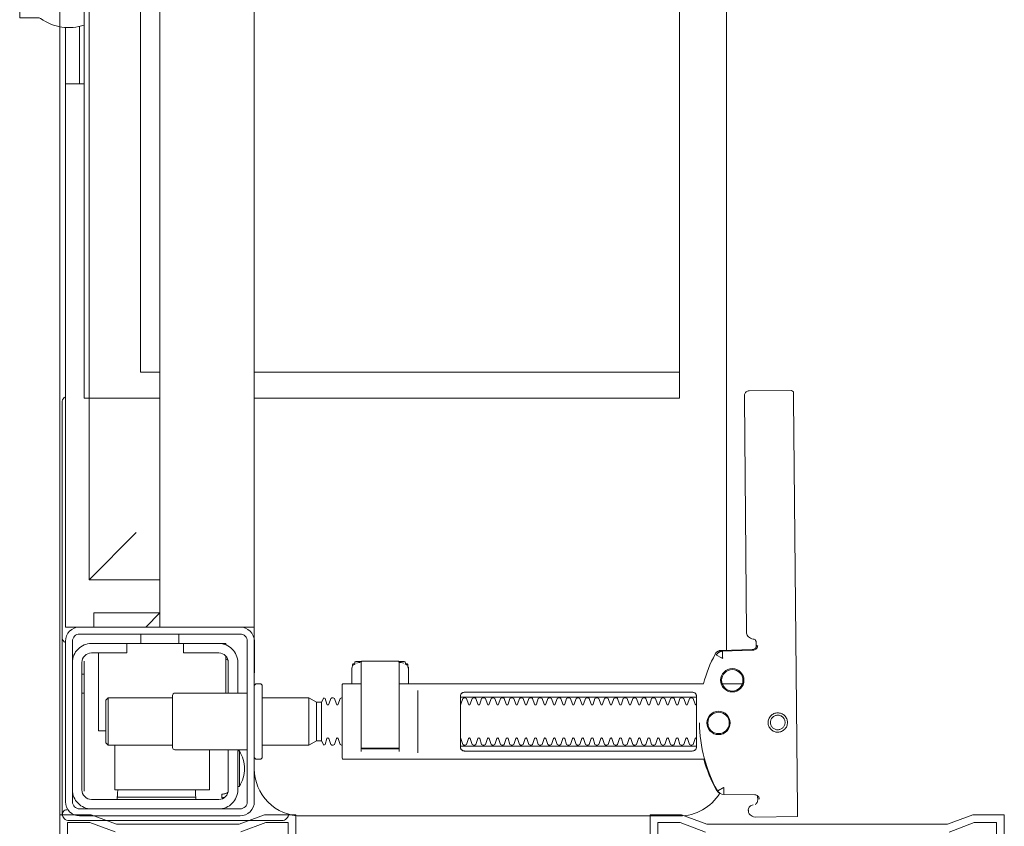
# Model space of a CAD drawing. Header units: millimetres. Extents: x -13532 to 2392, y -5241 to 5322.
# Tile 33 of 256: x -7787 to -7766, y -3863 to -3846. Entities that reach past the tile are written whole.
import ezdxf
from ezdxf.enums import TextEntityAlignment as Align

# ---------------------------------------------------------------- set-up
doc = ezdxf.new("R2010")
doc.units = ezdxf.units.MM
doc.layers.add('GK - ŚRODEK - AGP1', color=32, linetype='Continuous', lineweight=5)
for name, color, linetype, lineweight, true_color in [('Meble - AGP1', 7, 'Continuous', 15, 0x999999), ('OPISY - AGP1', 7, 'Continuous', 5, 0x000000), ('profil - AGP1', 7, 'Continuous', 5, 0x3f3f3f), ('WYMIARY - AGP1', 7, 'Continuous', 5, 0x716d5a), ('Wyposazenie Wew - Urzadzenia Sanitarne', 7, 'Continuous', 9, 0xa0a0a0)]:
    doc.layers.add(name, color=color, linetype=linetype, lineweight=lineweight, true_color=true_color)
doc.styles.add('ROMANS15', font='simplex.shx', dxfattribs={"width": 0.9, "height": 15})

# ---------------------------------------------------------------- blocks, each defined once
blk = doc.blocks.new('ROCA Victoria Rimless_Miska ustępowa')
at = {"layer": 'Meble - AGP1'}
for points in [[(-20.038, 15.064), (-20.051, 14.165)], [(-19.889, 15.064), (-11.199, 14.98)], [(-19.783, 14.167), (-19.774, 14.18), (-19.764, 14.192), (-19.752, 14.202), (-19.738, 14.211), (-19.724, 14.217), (-19.708, 14.22), (-19.693, 14.221), (-19.603, 14.22)], [(-16.411, 14.201), (-16.435, 14.196), (-16.451, 14.189), (-16.465, 14.18), (-16.478, 14.168), (-16.489, 14.154), (-16.497, 14.138), (-16.502, 14.121), (-16.504, 14.104), (-16.521, 13.447), (-16.522, 13.436), (-16.524, 13.426), (-16.526, 13.416), (-16.529, 13.406), (-16.532, 13.396), (-16.537, 13.387), (-16.542, 13.378), (-16.547, 13.369), (-16.553, 13.361), (-16.56, 13.352), (-16.568, 13.345), (-16.576, 13.338), (-16.584, 13.331), (-16.593, 13.325), (-16.601, 13.32), (-16.676, 13.282), (-16.752, 13.245), (-16.829, 13.211), (-16.907, 13.179), (-16.985, 13.149), (-17.065, 13.121), (-17.145, 13.095), (-17.226, 13.072), (-17.226, 6.626)], [(-16.535, 13.464), (-16.518, 14.124), (-16.516, 14.141), (-16.511, 14.157), (-16.503, 14.173), (-16.493, 14.186), (-16.481, 14.198), (-16.467, 14.208), (-16.451, 14.215), (-16.434, 14.219), (-16.417, 14.221)], [(-17.226, 13.899), (-17.226, 13.468)], [(-16.518, 13.562), (16.451, 13.562)], [(-18.549, 8.026), (-18.549, 12.826)], [(-17.509, 12.826), (-17.509, 8.026)], [(11.822, 3.562), (11.822, 12.562), (-11.178, 12.562), (-11.178, 3.562)], [(-10.628, 12.562), (-10.628, 3.562)], [(-18.687, 7.026), (-17.37, 7.026)], [(-16.836, 6.797), (-16.802, 6.756), (-16.802, 6.79), (-16.804, 6.8), (-16.812, 6.808), (-16.823, 6.812), (-16.835, 6.813), (-16.848, 6.813), (-16.867, 6.815), (-16.912, 6.826), (-17.226, 6.826)], [(-16.873, 6.818), (-16.882, 6.824), (-16.902, 6.826)], [(-16.758, 6.622), (-16.758, 6.738), (-16.762, 6.75), (-16.772, 6.758), (-16.792, 6.763)], [(-16.777, 6.647), (-16.78, 6.673), (-16.792, 6.726)], [(-17.396, 6.626), (-18.506, 6.626), (-18.663, 6.626)], [(-18.584, 5.826), (-18.663, 5.826)], [(-17.226, 5.626), (-16.912, 5.626), (-16.867, 5.636), (-16.856, 5.638), (-16.845, 5.638), (-16.832, 5.639), (-16.82, 5.64), (-16.809, 5.645), (-16.802, 5.661), (-16.802, 5.695), (-16.836, 5.655)], [(-16.902, 5.626), (-16.891, 5.626), (-16.873, 5.634)], [(-16.792, 5.688), (-16.781, 5.69), (-16.771, 5.693), (-16.763, 5.7), (-16.758, 5.714), (-16.758, 5.829)], [(-16.792, 5.725), (-16.78, 5.779), (-16.777, 5.804)], [(-17.616, 4.982), (-18.436, 4.982)], [(-18.436, 4.876), (-17.616, 4.876)], [(-18.526, 4.72), (-17.526, 4.72)], [(-19.988, 4.29), (-20.001, 4.289), (-20.013, 4.286), (-20.026, 4.282)], [(-20.125, 4.141), (-20.125, -0.358)], [(15.974, 3.262), (15.974, 3.562), (-16.026, 3.562), (-16.026, 3.262)], [(-16.026, 1.962), (-16.026, 3.162)], [(-19.524, 3.006), (-19.531, 2.998), (-19.537, 2.989), (-19.542, 2.979), (-19.547, 2.97), (-19.551, 2.959), (-19.554, 2.949), (-19.557, 2.938), (-19.559, 2.927), (-19.561, 2.916), (-19.562, 2.905), (-19.563, 2.895), (-19.565, 2.885), (-19.563, 2.875), (-19.573, 2.872), (-19.583, 2.872), (-19.593, 2.872), (-19.604, 2.872), (-19.615, 2.872), (-19.638, 2.872), (-19.642, 2.882), (-19.641, 2.893), (-19.638, 2.905), (-19.635, 2.918), (-19.63, 2.93), (-19.62, 2.951)], [(-17.426, 2.962), (-16.643, 2.962)], [(-16.726, 3.006), (-16.719, 2.997), (-16.712, 2.987), (-16.706, 2.975), (-16.701, 2.962)], [(-16.376, 2.062), (-16.376, 2.812)], [(-18.626, 2.612), (-19.476, 2.612), (-19.476, 0.612), (-18.526, 0.612)], [(-19.616, 2.322), (-19.627, 2.323), (-19.641, 2.323), (-19.658, 2.323), (-19.676, 2.323)], [(-16.176, 1.962), (-16.376, 1.962)], [(-17.526, 1.832), (-17.526, 0.466), (-17.576, 0.416), (-18.476, 0.416), (-18.526, 0.466), (-18.526, 1.832)], [(-16.026, 1.262), (-15.726, 1.562), (-16.026, 1.562), (15.974, 1.562), (15.674, 1.562), (15.974, 1.262)], [(-16.026, 0.162), (-15.726, 0.162), (-15.726, 1.562)], [(-14.026, 1.062), (-15.026, 0.062), (-15.026, 1.562)], [(-11.178, 1.562), (-11.178, 0.062), (-15.026, 0.062)], [(-10.628, 1.562), (-10.628, 1.154), (11.822, 1.154)], [(-16.176, 1.162), (-16.376, 1.162)], [(-19.676, 0.661), (-19.658, 0.661), (-19.641, 0.661), (-19.627, 0.661), (-19.616, 0.661)], [(-18.526, 0.466), (-17.526, 0.466)], [(-16.576, 0.262), (-18.226, 0.262), (-18.226, 0.416)], [(-16.747, -0.038), (-19.492, -0.038), (-19.503, -0.038)], [(-17.425, -0.088), (-17.425, -0.038)], [(-17.025, -0.088), (-17.025, -0.038)], [(-16.026, -0.138), (-16.026, -0.438), (-3.331, -0.438)], [(-4.526, -0.038), (-4.526, -0.438)], [(-3.309, -0.138), (-4.526, -0.138)]]:
    blk.add_lwpolyline(points, dxfattribs=at)
for points in [[(-18.05, 14.442), (-18.07, 14.443), (-18.09, 14.446), (-18.109, 14.451), (-18.128, 14.458), (-18.146, 14.467), (-18.163, 14.477), (-18.179, 14.489), (-18.194, 14.503), (-18.207, 14.518), (-18.219, 14.534), (-18.229, 14.552), (-18.238, 14.57), (-18.244, 14.589), (-18.249, 14.608), (-18.252, 14.628), (-18.253, 14.648), (-18.251, 14.668), (-18.248, 14.688), (-18.243, 14.708), (-18.236, 14.727), (-18.227, 14.745), (-18.217, 14.762), (-18.205, 14.778), (-18.191, 14.793), (-18.176, 14.806), (-18.16, 14.818), (-18.143, 14.828), (-18.124, 14.836), (-18.105, 14.843), (-18.086, 14.848), (-18.066, 14.85), (-18.046, 14.851), (-18.026, 14.85), (-18.006, 14.847), (-17.986, 14.842), (-17.968, 14.835), (-17.95, 14.826), (-17.932, 14.816), (-17.916, 14.803), (-17.902, 14.79), (-17.888, 14.775), (-17.876, 14.759), (-17.866, 14.741), (-17.858, 14.723), (-17.851, 14.704), (-17.847, 14.684), (-17.844, 14.665), (-17.843, 14.644), (-17.844, 14.624), (-17.847, 14.605), (-17.852, 14.585), (-17.859, 14.566), (-17.868, 14.548), (-17.879, 14.531), (-17.891, 14.515), (-17.904, 14.5), (-17.919, 14.487), (-17.936, 14.475), (-17.953, 14.465), (-17.971, 14.457), (-17.99, 14.45), (-18.01, 14.445), (-18.03, 14.442)], [(-18.049, 14.491), (-18.064, 14.492), (-18.079, 14.494), (-18.094, 14.498), (-18.108, 14.503), (-18.122, 14.51), (-18.135, 14.518), (-18.147, 14.527), (-18.158, 14.537), (-18.168, 14.549), (-18.177, 14.561), (-18.185, 14.574), (-18.191, 14.588), (-18.196, 14.602), (-18.2, 14.617), (-18.202, 14.632), (-18.202, 14.647), (-18.202, 14.662), (-18.199, 14.677), (-18.195, 14.692), (-18.19, 14.706), (-18.183, 14.72), (-18.176, 14.733), (-18.166, 14.745), (-18.156, 14.756), (-18.145, 14.767), (-18.132, 14.775), (-18.119, 14.783), (-18.105, 14.79), (-18.091, 14.795), (-18.076, 14.798), (-18.061, 14.8), (-18.046, 14.801), (-18.031, 14.8), (-18.016, 14.797), (-18.001, 14.794), (-17.987, 14.788), (-17.973, 14.782), (-17.96, 14.774), (-17.948, 14.765), (-17.937, 14.754), (-17.927, 14.743), (-17.918, 14.731), (-17.91, 14.718), (-17.904, 14.704), (-17.899, 14.689), (-17.895, 14.675), (-17.893, 14.659), (-17.893, 14.644), (-17.893, 14.629), (-17.896, 14.614), (-17.9, 14.599), (-17.905, 14.585), (-17.912, 14.571), (-17.919, 14.558), (-17.929, 14.546), (-17.939, 14.535), (-17.95, 14.525), (-17.963, 14.516), (-17.976, 14.508), (-17.99, 14.502), (-18.004, 14.497), (-18.019, 14.493), (-18.034, 14.491)], [(-16.613, 13.348), (-16.608, 13.35), (-16.603, 13.354), (-16.598, 13.357), (-16.594, 13.361), (-16.589, 13.365), (-16.584, 13.37), (-16.579, 13.375), (-16.574, 13.38), (-16.57, 13.385), (-16.566, 13.391), (-16.562, 13.397), (-16.558, 13.403), (-16.555, 13.409), (-16.552, 13.415), (-16.549, 13.422), (-16.547, 13.428), (-16.544, 13.435), (-16.543, 13.441), (-16.541, 13.448), (-16.54, 13.454), (-16.539, 13.46), (-16.539, 13.466), (-16.538, 13.471), (-16.544, 13.473), (-16.668, 13.478), (-16.674, 13.478), (-16.68, 13.478), (-16.685, 13.48), (-16.69, 13.477), (-16.687, 13.473), (-16.684, 13.468), (-16.681, 13.463), (-16.678, 13.457), (-16.62, 13.348)], [(-18.559, 12.926), (-18.567, 12.925), (-18.576, 12.924), (-18.584, 12.923), (-18.593, 12.92), (-18.601, 12.917), (-18.609, 12.913), (-18.616, 12.908), (-18.623, 12.902), (-18.629, 12.896), (-18.635, 12.888), (-18.64, 12.88), (-18.645, 12.87), (-18.648, 12.86), (-18.651, 12.849), (-18.653, 12.837), (-18.653, 12.826), (-18.653, 8.026), (-18.653, 8.014), (-18.651, 8.003), (-18.648, 7.992), (-18.645, 7.981), (-18.64, 7.972), (-18.635, 7.963), (-18.629, 7.956), (-18.623, 7.949), (-18.616, 7.943), (-18.609, 7.938), (-18.601, 7.934), (-18.593, 7.931), (-18.584, 7.929), (-18.576, 7.927), (-18.567, 7.926), (-18.559, 7.926), (-17.5, 7.926), (-17.492, 7.926), (-17.483, 7.927), (-17.474, 7.929), (-17.466, 7.931), (-17.457, 7.934), (-17.449, 7.938), (-17.442, 7.943), (-17.435, 7.949), (-17.429, 7.956), (-17.423, 7.963), (-17.418, 7.972), (-17.413, 7.981), (-17.409, 7.992), (-17.406, 8.003), (-17.405, 8.014), (-17.404, 8.026), (-17.404, 12.826), (-17.405, 12.837), (-17.406, 12.849), (-17.409, 12.86), (-17.413, 12.87), (-17.418, 12.88), (-17.423, 12.888), (-17.429, 12.896), (-17.435, 12.902), (-17.442, 12.908), (-17.449, 12.913), (-17.457, 12.917), (-17.466, 12.92), (-17.474, 12.923), (-17.483, 12.924), (-17.492, 12.925), (-17.5, 12.926)], [(11.822, -0.038), (-11.178, -0.038), (-11.178, 0.062), (11.822, 0.062)]]:
    blk.add_lwpolyline(points, close=True, dxfattribs=at)
for points in [[(-16.449, 14.19), (-16.353, 14.189), (-16.33, 14.186), (-16.308, 14.178), (-16.288, 14.165), (-16.29, 14.169), (-16.284, 14.149), (-16.282, 14.128, 0.157432), (-16.264, 14.07), (-16.236, 14.03, 0.241147), (-16.155, 13.987), (-11.176, 13.94), (-11.159, 13.939), (-11.144, 13.939), (-11.133, 13.939), (-11.119, 13.94), (-11.103, 13.942), (-11.087, 13.947), (-11.072, 13.955), (-11.059, 13.965), (-11.047, 13.977), (-11.038, 13.991), (-11.031, 14.006), (-11.027, 14.022), (-11.025, 14.039), (-11.02, 14.939), (-11.048, 14.978)], [(-19.673, 14.252), (-19.652, 14.25), (-19.63, 14.242), (-19.611, 14.229), (-19.591, 14.208, -0.132231), (-19.577, 14.158), (-19.572, 13.503)], [(-19.91, 14.024), (-19.923, 14.024), (-19.938, 14.025), (-19.952, 14.028), (-19.966, 14.033), (-19.979, 14.041), (-19.99, 14.05), (-20.001, 14.06), (-20.033, 14.106, -0.158481), (-20.051, 14.165)], [(-19.794, 14.122, -0.415336), (-19.895, 14.023)], [(-18.057, 12.987, -0.125713), (-19.492, 13.368, -0.121439), (-19.544, 13.417, 0.262119), (-20.026, 12.562), (-20.026, 4.562, 0.414214), (-19.026, 3.562), (-18.777, 3.562, -0.405519), (-18.826, 3.612), (-18.826, 3.682, -0.414214), (-18.776, 3.732), (-17.276, 3.732, -0.414214), (-17.226, 3.682), (-17.226, 3.612, -0.405519), (-17.274, 3.562, -0.001664), (-16.019, 3.562)], [(-17.226, 5.826), (-17.226, 5.446, -0.414214), (-17.246, 5.426), (-18.487, 5.426), (-18.806, 5.426, -0.414214), (-18.826, 5.446), (-18.826, 13.079), (-18.91, 13.104), (-18.994, 13.131), (-19.077, 13.162), (-19.16, 13.194), (-19.241, 13.229), (-19.321, 13.266), (-19.4, 13.306), (-19.481, 13.35), (-19.49, 13.356), (-19.498, 13.362), (-19.506, 13.369), (-19.514, 13.376), (-19.521, 13.384), (-19.527, 13.393)], [(-18.378, 12.926, -0.474594), (-18.389, 12.897), (-18.511, 12.856, -0.050055), (-18.526, 12.83), (-18.526, 12.802, -0.050055), (-18.511, 12.775), (-18.389, 12.735, -0.719897), (-18.389, 12.697), (-18.511, 12.656, -0.050055), (-18.526, 12.63), (-18.526, 12.602, -0.050055), (-18.511, 12.575), (-18.389, 12.535, -0.719897), (-18.389, 12.497), (-18.511, 12.456, -0.050055), (-18.526, 12.43), (-18.526, 12.402, -0.050055), (-18.511, 12.375), (-18.389, 12.335, -0.719897), (-18.389, 12.297), (-18.511, 12.256, -0.050055), (-18.526, 12.23), (-18.526, 12.202, -0.050055), (-18.511, 12.175), (-18.389, 12.135, -0.719897), (-18.389, 12.097), (-18.511, 12.056, -0.050055), (-18.526, 12.03), (-18.526, 12.002, -0.050055), (-18.511, 11.975), (-18.389, 11.935, -0.719897), (-18.389, 11.897), (-18.511, 11.856, -0.050055), (-18.526, 11.83), (-18.526, 11.802, -0.050055), (-18.511, 11.775), (-18.389, 11.735, -0.719897), (-18.389, 11.697), (-18.511, 11.656, -0.050055), (-18.526, 11.63), (-18.526, 11.602, -0.050055), (-18.511, 11.575), (-18.389, 11.535, -0.719897), (-18.389, 11.497), (-18.511, 11.456, -0.050055), (-18.526, 11.43), (-18.526, 11.402, -0.050055), (-18.511, 11.375), (-18.389, 11.335, -0.719897), (-18.389, 11.297), (-18.511, 11.256, -0.050055), (-18.526, 11.23), (-18.526, 11.202, -0.050055), (-18.511, 11.175), (-18.389, 11.135, -0.719897), (-18.389, 11.097), (-18.511, 11.056, -0.050055), (-18.526, 11.03), (-18.526, 11.002, -0.050055), (-18.511, 10.975), (-18.389, 10.935, -0.719897), (-18.389, 10.897), (-18.511, 10.856, -0.050055), (-18.526, 10.83), (-18.526, 10.802, -0.050055), (-18.511, 10.775), (-18.389, 10.735, -0.719897), (-18.389, 10.697), (-18.511, 10.656, -0.050055), (-18.526, 10.63), (-18.526, 10.602, -0.050055), (-18.511, 10.575), (-18.389, 10.535, -0.719897), (-18.389, 10.497), (-18.511, 10.456, -0.050055), (-18.526, 10.43), (-18.526, 10.402, -0.050055), (-18.511, 10.375), (-18.389, 10.335, -0.719897), (-18.389, 10.297), (-18.511, 10.256, -0.050055), (-18.526, 10.23), (-18.526, 10.202, -0.050055), (-18.511, 10.175), (-18.389, 10.135, -0.719897), (-18.389, 10.097), (-18.511, 10.056, -0.050055), (-18.526, 10.03), (-18.526, 10.002, -0.050055), (-18.511, 9.975), (-18.389, 9.935, -0.719897), (-18.389, 9.897), (-18.511, 9.856, -0.050055), (-18.526, 9.83), (-18.526, 9.802, -0.050055), (-18.511, 9.775), (-18.389, 9.735, -0.719897), (-18.389, 9.697), (-18.511, 9.656, -0.050055), (-18.526, 9.63), (-18.526, 9.602, -0.050055), (-18.511, 9.575), (-18.389, 9.535, -0.719897), (-18.389, 9.497), (-18.511, 9.456, -0.050055), (-18.526, 9.43), (-18.526, 9.402, -0.050055), (-18.511, 9.375), (-18.389, 9.335, -0.719897), (-18.389, 9.297), (-18.511, 9.256, -0.050055), (-18.526, 9.23), (-18.526, 9.202, -0.050055), (-18.511, 9.175), (-18.389, 9.135, -0.719897), (-18.389, 9.097), (-18.511, 9.056, -0.050055), (-18.526, 9.03), (-18.526, 9.002, -0.050055), (-18.511, 8.975), (-18.389, 8.935, -0.719897), (-18.389, 8.897), (-18.511, 8.856, -0.050055), (-18.526, 8.83), (-18.526, 8.802, -0.050055), (-18.511, 8.775), (-18.389, 8.735, -0.719897), (-18.389, 8.697), (-18.511, 8.656, -0.050055), (-18.526, 8.63), (-18.526, 8.602, -0.050055), (-18.511, 8.575), (-18.389, 8.535, -0.719897), (-18.389, 8.497), (-18.511, 8.456, -0.050055), (-18.526, 8.43), (-18.526, 8.402, -0.050055), (-18.511, 8.375), (-18.389, 8.335, -0.719897), (-18.389, 8.297), (-18.511, 8.256, -0.050055), (-18.526, 8.23), (-18.526, 8.202, -0.050055), (-18.511, 8.175), (-18.389, 8.135, -0.719897), (-18.389, 8.097), (-18.511, 8.056, -0.050055), (-18.526, 8.03), (-18.526, 8.002, -0.050055), (-18.511, 7.975), (-18.389, 7.935, -0.182836), (-18.378, 7.926)], [(-17.673, 7.926, -0.182836), (-17.662, 7.935), (-17.54, 7.975, -0.050055), (-17.526, 8.002), (-17.526, 8.03, -0.050055), (-17.54, 8.056), (-17.662, 8.097, -0.719897), (-17.662, 8.135), (-17.54, 8.175, -0.050055), (-17.526, 8.202), (-17.526, 8.23, -0.050055), (-17.54, 8.256), (-17.662, 8.297, -0.719897), (-17.662, 8.335), (-17.54, 8.375, -0.050055), (-17.526, 8.402), (-17.526, 8.43, -0.050055), (-17.54, 8.456), (-17.662, 8.497, -0.719897), (-17.662, 8.535), (-17.54, 8.575, -0.050055), (-17.526, 8.602), (-17.526, 8.63, -0.050055), (-17.54, 8.656), (-17.662, 8.697, -0.719897), (-17.662, 8.735), (-17.54, 8.775, -0.050055), (-17.526, 8.802), (-17.526, 8.83, -0.050055), (-17.54, 8.856), (-17.662, 8.897, -0.719897), (-17.662, 8.935), (-17.54, 8.975, -0.050055), (-17.526, 9.002), (-17.526, 9.03, -0.050055), (-17.54, 9.056), (-17.662, 9.097, -0.719897), (-17.662, 9.135), (-17.54, 9.175, -0.050055), (-17.526, 9.202), (-17.526, 9.23, -0.050055), (-17.54, 9.256), (-17.662, 9.297, -0.719897), (-17.662, 9.335), (-17.54, 9.375, -0.050055), (-17.526, 9.402), (-17.526, 9.43, -0.050055), (-17.54, 9.456), (-17.662, 9.497, -0.719897), (-17.662, 9.535), (-17.54, 9.575, -0.050055), (-17.526, 9.602), (-17.526, 9.63, -0.050055), (-17.54, 9.656), (-17.662, 9.697, -0.719897), (-17.662, 9.735), (-17.54, 9.775, -0.050055), (-17.526, 9.802), (-17.526, 9.83, -0.050055), (-17.54, 9.856), (-17.662, 9.897, -0.719897), (-17.662, 9.935), (-17.54, 9.975, -0.050055), (-17.526, 10.002), (-17.526, 10.03, -0.050055), (-17.54, 10.056), (-17.662, 10.097, -0.719897), (-17.662, 10.135), (-17.54, 10.175, -0.050055), (-17.526, 10.202), (-17.526, 10.23, -0.050055), (-17.54, 10.256), (-17.662, 10.297, -0.719897), (-17.662, 10.335), (-17.54, 10.375, -0.050055), (-17.526, 10.402), (-17.526, 10.43, -0.050055), (-17.54, 10.456), (-17.662, 10.497, -0.719897), (-17.662, 10.535), (-17.54, 10.575, -0.050055), (-17.526, 10.602), (-17.526, 10.63, -0.050055), (-17.54, 10.656), (-17.662, 10.697, -0.719897), (-17.662, 10.735), (-17.54, 10.775, -0.050055), (-17.526, 10.802), (-17.526, 10.83, -0.050055), (-17.54, 10.856), (-17.662, 10.897, -0.719897), (-17.662, 10.935), (-17.54, 10.975, -0.050055), (-17.526, 11.002), (-17.526, 11.03, -0.050055), (-17.54, 11.056), (-17.662, 11.097, -0.719897), (-17.662, 11.135), (-17.54, 11.175, -0.050055), (-17.526, 11.202), (-17.526, 11.23, -0.050055), (-17.54, 11.256), (-17.662, 11.297, -0.719897), (-17.662, 11.335), (-17.54, 11.375, -0.050055), (-17.526, 11.402), (-17.526, 11.43, -0.050055), (-17.54, 11.456), (-17.662, 11.497, -0.719897), (-17.662, 11.535), (-17.54, 11.575, -0.050055), (-17.526, 11.602), (-17.526, 11.63, -0.050055), (-17.54, 11.656), (-17.662, 11.697, -0.719897), (-17.662, 11.735), (-17.54, 11.775, -0.050055), (-17.526, 11.802), (-17.526, 11.83, -0.050055), (-17.54, 11.856), (-17.662, 11.897, -0.719897), (-17.662, 11.935), (-17.54, 11.975, -0.050055), (-17.526, 12.002), (-17.526, 12.03, -0.050055), (-17.54, 12.056), (-17.662, 12.097, -0.719897), (-17.662, 12.135), (-17.54, 12.175, -0.050055), (-17.526, 12.202), (-17.526, 12.23, -0.050055), (-17.54, 12.256), (-17.662, 12.297, -0.719897), (-17.662, 12.335), (-17.54, 12.375, -0.050055), (-17.526, 12.402), (-17.526, 12.43, -0.050055), (-17.54, 12.456), (-17.662, 12.497, -0.719897), (-17.662, 12.535), (-17.54, 12.575, -0.050055), (-17.526, 12.602), (-17.526, 12.63, -0.050055), (-17.54, 12.656), (-17.662, 12.697, -0.719897), (-17.662, 12.735), (-17.54, 12.775, -0.050055), (-17.526, 12.802), (-17.526, 12.83, -0.050055), (-17.54, 12.856), (-17.662, 12.897, -0.474594), (-17.673, 12.926)], [(-18.601, 5.846), (-18.601, 6.605), (-18.598, 6.616), (-18.59, 6.623), (-18.58, 6.626), (-18.59, 6.624), (-18.599, 6.618), (-18.603, 6.608), (-18.603, 5.846), (-18.6, 5.835), (-18.592, 5.828), (-18.573, 5.826), (-18.583, 5.831), (-18.589, 5.846), (-18.589, 6.606), (-18.582, 6.621), (-18.573, 6.626), (-16.769, 6.626, -0.414214), (-16.749, 6.606), (-16.749, 5.846, -0.414214), (-16.769, 5.826), (-18.573, 5.826)], [(-18.581, 5.826, -0.414213), (-18.601, 5.846), (-18.601, 6.605), (-18.601, 5.846), (-18.598, 5.835), (-18.59, 5.828), (-18.58, 5.826)], [(-18.526, 5.43), (-18.526, 5.406, -0.050055), (-18.511, 5.38), (-18.389, 5.339, -0.719897), (-18.389, 5.301), (-18.511, 5.26, -0.050055), (-18.526, 5.234), (-18.526, 5.206, -0.050055), (-18.511, 5.18), (-18.389, 5.139, -0.719897), (-18.389, 5.101), (-18.511, 5.06, -0.050055), (-18.526, 5.034), (-18.436, 4.982), (-18.436, 4.876), (-18.526, 4.72), (-18.526, 3.732)], [(-17.526, 5.43), (-17.526, 5.406, 0.050055), (-17.54, 5.38), (-17.662, 5.339, 0.719897), (-17.662, 5.301), (-17.54, 5.26, 0.050055), (-17.526, 5.234), (-17.526, 5.206, 0.050055), (-17.54, 5.18), (-17.662, 5.139, 0.719897), (-17.662, 5.101), (-17.54, 5.06, 0.050055), (-17.526, 5.034), (-17.616, 4.982), (-17.616, 4.876), (-17.526, 4.72), (-17.526, 3.732)], [(-20.125, 4.141, -0.198909), (-20.081, 4.247, -0.091301), (-20.036, 4.278)], [(-20.036, 4.278, -0.126559), (-19.987, 4.287)], [(-19.4, 3.25, -0.119096), (-19.025, 3.358, -0.119096), (-18.65, 3.25)], [(-17.426, 3.412), (-17.426, 1.882, -0.414214), (-17.476, 1.832), (-18.576, 1.832, -0.414214), (-18.626, 1.882), (-18.626, 3.412)], [(-19.4, 3.212), (-19.4, 3.25), (-18.65, 3.25), (-18.65, 3.212), (-19.476, 3.212, 0.414214), (-19.876, 2.812)], [(-16.405, 2.962), (-16.376, 2.962), (-16.376, 2.812, 0.414214), (-16.776, 3.212), (-17.426, 3.212)], [(-16.376, 0.862), (-16.576, 0.862), (-16.576, 0.112, -0.414214), (-16.776, -0.088), (-19.476, -0.088, -0.414214), (-19.676, 0.112), (-19.676, 2.812, -0.414214), (-19.476, 3.012), (-18.626, 3.012)], [(-17.426, 3.012), (-16.776, 3.012, -0.414214), (-16.576, 2.812), (-16.576, 2.062), (-16.376, 2.062), (-16.376, 0.112, -0.414214), (-16.776, -0.288)], [(-19.476, 2.315), (-19.541, 2.315), (-19.568, 2.316), (-19.585, 2.316), (-19.592, 2.316, -0.116465), (-19.614, 2.322), (-19.626, 2.327), (-19.626, 0.656), (-19.614, 0.662, -0.116465), (-19.592, 0.668), (-19.568, 0.668), (-19.541, 0.668), (-19.476, 0.669)], [(-19.476, -0.288, -0.414214), (-19.876, 0.112)], [(3.974, -0.038), (3.23, -0.038, -0.236962), (3.092, -0.963, 0.154353), (3.074, -1.02), (3.074, -1.406), (-3.126, -1.406), (-3.126, -1.02, 0.154353), (-3.144, -0.963, -0.236962), (-3.281, -0.038), (-4.026, -0.038)], [(-20.036, -0.494, -0.091301), (-20.081, -0.464, -0.198909), (-20.125, -0.358)], [(-19.895, -0.404, -0.000114), (-19.895, -0.404, -0.517015), (-20.029, -0.497), (-20.019, -0.501), (-20.009, -0.503), (-19.997, -0.506), (-19.984, -0.507), (-19.974, -0.507), (-19.928, -0.507), (-19.866, -0.507), (-19.796, -0.507), (-16.453, -0.507), (-16.418, -0.507), (-16.382, -0.507), (-16.349, -0.507), (-16.319, -0.507), (-16.294, -0.507), (-16.275, -0.507), (-16.262, -0.507)], [(-11.149, -0.438), (-11.168, -0.462), (-11.191, -0.481), (-11.217, -0.496), (-11.246, -0.505), (-11.276, -0.508), (-16.255, -0.508, -0.326231), (-16.351, -0.438)]]:
    blk.add_lwpolyline(points, format="xyb", dxfattribs=at)
for points in [[(-19.572, 13.502), (-19.572, 13.502), (-19.572, 13.502), (-19.572, 13.503), (-19.572, 13.503), (-19.572, 13.503), (-19.572, 13.503), (-19.572, 13.503), (-19.572, 13.503), (-19.572, 13.503), (-19.572, 13.503), (-19.572, 13.503), (-19.572, 13.503), (-19.572, 13.503), (-19.572, 13.503), (-19.572, 13.503), (-19.572, 13.503), (-19.572, 13.503), (-19.572, 13.503), (-19.572, 13.503), (-19.572, 13.502), (-19.572, 13.502), (-19.572, 13.502), (-19.572, 13.502), (-19.572, 13.502), (-19.572, 13.502), (-19.572, 13.502), (-19.572, 13.502), (-19.572, 13.502), (-19.572, 13.502), (-19.572, 13.502), (-19.572, 13.502), (-19.571, 13.502), (-19.571, 13.502), (-19.571, 13.502), (-19.571, 13.502), (-19.571, 13.502), (-19.571, 13.502), (-19.571, 13.503), (-19.571, 13.503), (-19.571, 13.503), (-19.571, 13.503), (-19.57, 13.503), (-19.57, 13.503), (-19.57, 13.503), (-19.57, 13.503), (-19.57, 13.502), (-19.57, 13.502), (-19.569, 13.502), (-19.569, 13.502), (-19.569, 13.502), (-19.569, 13.502), (-19.569, 13.502), (-19.569, 13.502), (-19.569, 13.502), (-19.568, 13.502), (-19.568, 13.502), (-19.568, 13.502), (-19.568, 13.502), (-19.568, 13.502), (-19.568, 13.502), (-19.567, 13.502), (-19.567, 13.502), (-19.567, 13.502), (-19.567, 13.502), (-19.567, 13.502), (-19.566, 13.502), (-19.566, 13.502), (-19.566, 13.502), (-19.565, 13.502), (-19.565, 13.502), (-19.565, 13.502), (-19.565, 13.502), (-19.563, 13.503), (-19.563, 13.503), (-19.562, 13.503), (-19.562, 13.503), (-19.562, 13.503), (-19.561, 13.503), (-19.561, 13.503), (-19.56, 13.503), (-19.56, 13.503), (-19.559, 13.503), (-19.559, 13.503), (-19.558, 13.503), (-19.557, 13.503), (-19.557, 13.503), (-19.556, 13.503), (-19.556, 13.503), (-19.555, 13.503), (-19.554, 13.503), (-19.554, 13.503), (-19.553, 13.503), (-19.552, 13.503), (-19.551, 13.503), (-19.551, 13.503), (-19.55, 13.503), (-19.549, 13.503), (-19.548, 13.503), (-19.547, 13.503), (-19.547, 13.503), (-19.546, 13.503), (-19.545, 13.503), (-19.544, 13.503), (-19.543, 13.503), (-19.542, 13.503), (-19.541, 13.503), (-19.54, 13.503), (-19.539, 13.503), (-19.538, 13.503), (-19.537, 13.503), (-19.536, 13.503), (-19.535, 13.503), (-19.534, 13.503), (-19.533, 13.503), (-19.532, 13.503), (-19.531, 13.503), (-19.53, 13.503), (-19.529, 13.503), (-19.527, 13.503), (-19.526, 13.503), (-19.525, 13.503), (-19.524, 13.503), (-19.523, 13.503), (-19.522, 13.503), (-19.52, 13.503), (-19.519, 13.503), (-19.518, 13.503), (-19.517, 13.503), (-19.516, 13.504), (-19.514, 13.504), (-19.513, 13.504), (-19.512, 13.504), (-19.511, 13.504), (-19.509, 13.504), (-19.508, 13.504), (-19.507, 13.504), (-19.495, 13.504), (-19.489, 13.504), (-19.484, 13.504), (-19.482, 13.504), (-19.479, 13.504), (-19.476, 13.504), (-19.474, 13.504), (-19.471, 13.504), (-19.469, 13.504), (-19.466, 13.504), (-19.463, 13.504), (-19.461, 13.504), (-19.458, 13.504), (-19.456, 13.504), (-19.454, 13.504), (-19.452, 13.504), (-19.451, 13.504), (-19.449, 13.504), (-19.448, 13.504), (-19.446, 13.504), (-19.445, 13.504), (-19.444, 13.504), (-19.443, 13.504), (-19.443, 13.504), (-19.442, 13.504), (-19.442, 13.504), (-19.441, 13.504), (-19.44, 13.504), (-19.44, 13.504), (-19.439, 13.504), (-19.439, 13.504), (-19.438, 13.504), (-19.438, 13.504), (-19.437, 13.504), (-19.437, 13.504), (-19.437, 13.504), (-19.436, 13.504), (-19.436, 13.504), (-19.436, 13.504), (-19.435, 13.504), (-19.435, 13.504), (-19.435, 13.504), (-19.434, 13.504), (-19.434, 13.504), (-19.434, 13.504), (-19.434, 13.504), (-19.433, 13.504), (-19.433, 13.504), (-19.432, 13.504), (-19.432, 13.504), (-19.431, 13.504), (-19.431, 13.504), (-19.431, 13.504), (-19.431, 13.504), (-19.431, 13.504), (-19.43, 13.504), (-19.43, 13.505), (-19.43, 13.505), (-19.429, 13.505), (-19.429, 13.505), (-19.429, 13.505), (-19.428, 13.505), (-19.428, 13.506), (-19.427, 13.506), (-19.427, 13.506), (-19.427, 13.506), (-19.426, 13.506), (-19.426, 13.506), (-19.426, 13.506), (-19.426, 13.506), (-19.426, 13.506), (-19.425, 13.506), (-19.425, 13.506), (-19.425, 13.506), (-19.425, 13.506), (-19.425, 13.506), (-19.425, 13.506), (-19.425, 13.506), (-19.424, 13.506), (-19.424, 13.506), (-19.424, 13.506), (-19.424, 13.506), (-19.424, 13.506), (-19.423, 13.505), (-19.423, 13.505), (-19.423, 13.505), (-19.423, 13.505), (-19.423, 13.505), (-19.423, 13.505), (-19.423, 13.504), (-19.423, 13.504), (-19.422, 13.504), (-19.422, 13.504), (-19.422, 13.503), (-19.422, 13.503), (-19.422, 13.503), (-19.422, 13.503), (-19.422, 13.503), (-19.422, 13.502), (-19.422, 13.502), (-19.422, 13.502), (-19.422, 13.502), (-19.422, 13.502), (-19.422, 13.501), (-19.423, 13.501), (-19.423, 13.501), (-19.423, 13.501), (-19.423, 13.5), (-19.423, 13.5), (-19.423, 13.5), (-19.423, 13.5), (-19.423, 13.5), (-19.424, 13.5), (-19.424, 13.499), (-19.424, 13.499), (-19.425, 13.499), (-19.425, 13.499), (-19.426, 13.498), (-19.426, 13.498), (-19.426, 13.497), (-19.427, 13.497), (-19.427, 13.497), (-19.427, 13.496), (-19.428, 13.496), (-19.428, 13.496), (-19.428, 13.495), (-19.428, 13.495), (-19.428, 13.495), (-19.429, 13.494), (-19.429, 13.494), (-19.429, 13.493), (-19.429, 13.493), (-19.429, 13.493), (-19.429, 13.493), (-19.429, 13.493), (-19.43, 13.492), (-19.43, 13.492), (-19.43, 13.492), (-19.43, 13.491), (-19.43, 13.491), (-19.43, 13.491), (-19.431, 13.49), (-19.431, 13.49), (-19.431, 13.489), (-19.431, 13.489), (-19.432, 13.489), (-19.432, 13.488), (-19.432, 13.488), (-19.432, 13.487), (-19.433, 13.487), (-19.433, 13.486), (-19.434, 13.485), (-19.434, 13.484), (-19.435, 13.483), (-19.435, 13.482), (-19.436, 13.481), (-19.436, 13.48), (-19.437, 13.478), (-19.439, 13.475), (-19.441, 13.471), (-19.444, 13.467), (-19.445, 13.465), (-19.446, 13.464), (-19.447, 13.462), (-19.448, 13.46), (-19.449, 13.458), (-19.459, 13.439), (-19.46, 13.438), (-19.461, 13.436), (-19.462, 13.434), (-19.463, 13.433), (-19.464, 13.431), (-19.464, 13.429), (-19.465, 13.428), (-19.466, 13.426), (-19.467, 13.425), (-19.468, 13.423), (-19.469, 13.422), (-19.469, 13.42), (-19.47, 13.419), (-19.471, 13.417), (-19.472, 13.416), (-19.473, 13.415), (-19.473, 13.413), (-19.474, 13.412), (-19.475, 13.41), (-19.476, 13.409), (-19.476, 13.408), (-19.477, 13.407), (-19.478, 13.405), (-19.478, 13.404), (-19.479, 13.403), (-19.48, 13.402), (-19.48, 13.4), (-19.481, 13.399), (-19.482, 13.398), (-19.482, 13.397), (-19.483, 13.396), (-19.483, 13.395), (-19.484, 13.394), (-19.485, 13.393), (-19.485, 13.392), (-19.486, 13.391), (-19.486, 13.39), (-19.487, 13.389), (-19.487, 13.388), (-19.488, 13.387), (-19.488, 13.386), (-19.489, 13.385), (-19.489, 13.384), (-19.489, 13.384), (-19.49, 13.383), (-19.49, 13.382), (-19.491, 13.381), (-19.491, 13.381), (-19.491, 13.38), (-19.492, 13.379), (-19.492, 13.379), (-19.492, 13.378), (-19.492, 13.378), (-19.493, 13.377), (-19.493, 13.377), (-19.493, 13.376), (-19.493, 13.376), (-19.494, 13.376), (-19.494, 13.375), (-19.494, 13.375), (-19.494, 13.375), (-19.494, 13.375), (-19.494, 13.375), (-19.494, 13.374), (-19.494, 13.374), (-19.494, 13.374), (-19.494, 13.374), (-19.494, 13.374), (-19.495, 13.374), (-19.495, 13.373), (-19.495, 13.373), (-19.495, 13.373), (-19.495, 13.373), (-19.495, 13.373), (-19.495, 13.373), (-19.495, 13.373), (-19.495, 13.373), (-19.495, 13.373), (-19.495, 13.373), (-19.495, 13.373), (-19.495, 13.373), (-19.495, 13.373), (-19.495, 13.373), (-19.495, 13.373), (-19.495, 13.373), (-19.495, 13.372), (-19.495, 13.372), (-19.495, 13.372), (-19.495, 13.372), (-19.494, 13.372), (-19.494, 13.372), (-19.494, 13.372), (-19.494, 13.372), (-19.494, 13.372), (-19.494, 13.372), (-19.494, 13.372), (-19.494, 13.372), (-19.494, 13.372), (-19.494, 13.372), (-19.494, 13.372), (-19.494, 13.372), (-19.494, 13.372), (-19.494, 13.372), (-19.494, 13.372), (-19.494, 13.372), (-19.495, 13.372), (-19.495, 13.372), (-19.495, 13.372), (-19.495, 13.372), (-19.495, 13.372), (-19.495, 13.372, -0.269557)], [(-16.026, -0.138), (-16.026, 3.262, 0.414214), (-16.326, 3.562), (-19.726, 3.562, 0.414214), (-20.026, 3.262), (-20.026, -0.138, 0.414214), (-19.726, -0.438), (-16.326, -0.438, 0.414214)], [(-19.876, 3.262), (-19.876, -0.138, 0.414214), (-19.726, -0.288), (-16.326, -0.288, 0.414214), (-16.176, -0.138), (-16.176, 3.262, 0.414214), (-16.326, 3.412), (-19.726, 3.412, 0.414214)]]:
    blk.add_lwpolyline(points, format="xyb", close=True, dxfattribs=at)
for centre, radius in [((-17.154, 13.684), 0.247), ((-17.154, 13.683), 0.227), ((-18.057, 13.392), 0.247), ((-18.057, 13.392), 0.227)]:
    blk.add_circle(centre, radius, dxfattribs=at)
at = {"layer": 'Meble - AGP1', "extrusion": (0, 0, -1)}
for centre, major_axis, ratio, start_param, end_param in [((-19.888, 15.063), (-0.15, 0.001), 0.008666, 0.000034, 1.564556), ((-11.198, 14.979), (-0.15, 0.001), 0.008666, 1.564549, 3.135353), ((-11.17, 14.94), (0.15, -0.001), 0.008666, 6.276938, 6.283143), ((-16.352, 14.289), (-0.001, -0.1), 0.006244, 0, 0.008667), ((-19.901, 14.163), (-0.15, 0.002), 0.011557, 6.27692, 6.283202), ((-19.909, 14.123), (-0.0018, -0.1), 0.702652, 6.271005, 6.283185), ((-19.874, 14.023), (-0.0501, 0.0005), 0.008666, 5.12776, 5.491123), ((-19.894, 14.123), (-0.0013, -0.1), 0.403131, 6.273715, 6.283185), ((-19.894, 14.123), (0.1, -0.001), 0.00236, 6.276941, 6.283185), ((-19.872, 14.212), (0.0892, -0.0453), 0.001081, 6.273741, 6.283185), ((-18.056, 13.037), (-0.0005, -0.05), 0.006244, 0, 0.008667), ((-18.549, 12.826), (0, -0.1), 0.006244, 3.141593, 4.712389), ((-17.509, 12.826), (0, 0.1), 0.006244, 0, 1.570796), ((-18.549, 8.026), (0, -0.1), 0.006244, 4.712389, 6.283185), ((-17.509, 8.026), (0, -0.1), 0.006244, 4.712389, 6.283185), ((-16.794, 6.743), (0.0013, 0.02), 0.199357, 6.276703, 6.276744), ((-16.794, 5.708), (0.0013, -0.02), 0.199357, 0.006339, 0.00638)]:
    blk.add_ellipse(centre, major_axis=major_axis, ratio=ratio, start_param=start_param, end_param=end_param, dxfattribs=at)
blk = doc.blocks.new('DFGFGSGSG')
at = {"layer": 'GK - ŚRODEK - AGP1'}
blk.add_line((-5473.279, -4402.877), (-5473.279, -4306.625), dxfattribs=at)
at = {"layer": 'profil - AGP1', "ltscale": 5}
for points in [[(-5473.28, -4382.933), (-5473.28, -4377.933), (-5472.613, -4377.933), (-5472.08, -4378.133), (-5469.48, -4378.133), (-5468.946, -4377.933), (-5468.28, -4377.933), (-5468.28, -4382.933)], [(-5468.446, -4382.766), (-5468.446, -4378.1), (-5468.916, -4378.1), (-5469.449, -4378.299)], [(-5472.11, -4378.299), (-5472.643, -4378.099), (-5473.113, -4378.099), (-5473.113, -4382.766)], [(-5453.446, -4382.766), (-5453.446, -4378.1), (-5453.916, -4378.1), (-5454.45, -4378.3)], [(-5459.61, -4378.3), (-5460.143, -4378.1), (-5460.613, -4378.1), (-5460.613, -4382.766)], [(-5460.78, -4382.933), (-5460.78, -4377.933), (-5460.113, -4377.933), (-5459.58, -4378.133), (-5454.48, -4378.133), (-5453.946, -4377.933), (-5453.28, -4377.933), (-5453.28, -4382.933)]]:
    blk.add_lwpolyline(points, dxfattribs=at)
at = {"layer": 'Wyposazenie Wew - Urzadzenia Sanitarne', "xscale": -1, "rotation": 270}
blk.add_blockref('ROCA Victoria Rimless_Miska ustępowa', (-5472.723, -4357.933), dxfattribs=at)
at = {"layer": 'OPISY - AGP1', "style": 'ROMANS15', "width": 0.7}
blk.add_attdef('DA2', text='', height=15, rotation=359.9995, dxfattribs=at).set_placement((-5340.594, -4956.792), align=Align.CENTER)

msp = doc.modelspace()

# ---------------------------------------------------------------- block references
at = {"layer": 'WYMIARY - AGP1'}
msp.add_blockref('DFGFGSGSG', (-2312.6913, 515.3198), dxfattribs=at)

doc.saveas('drawing.dxf')
